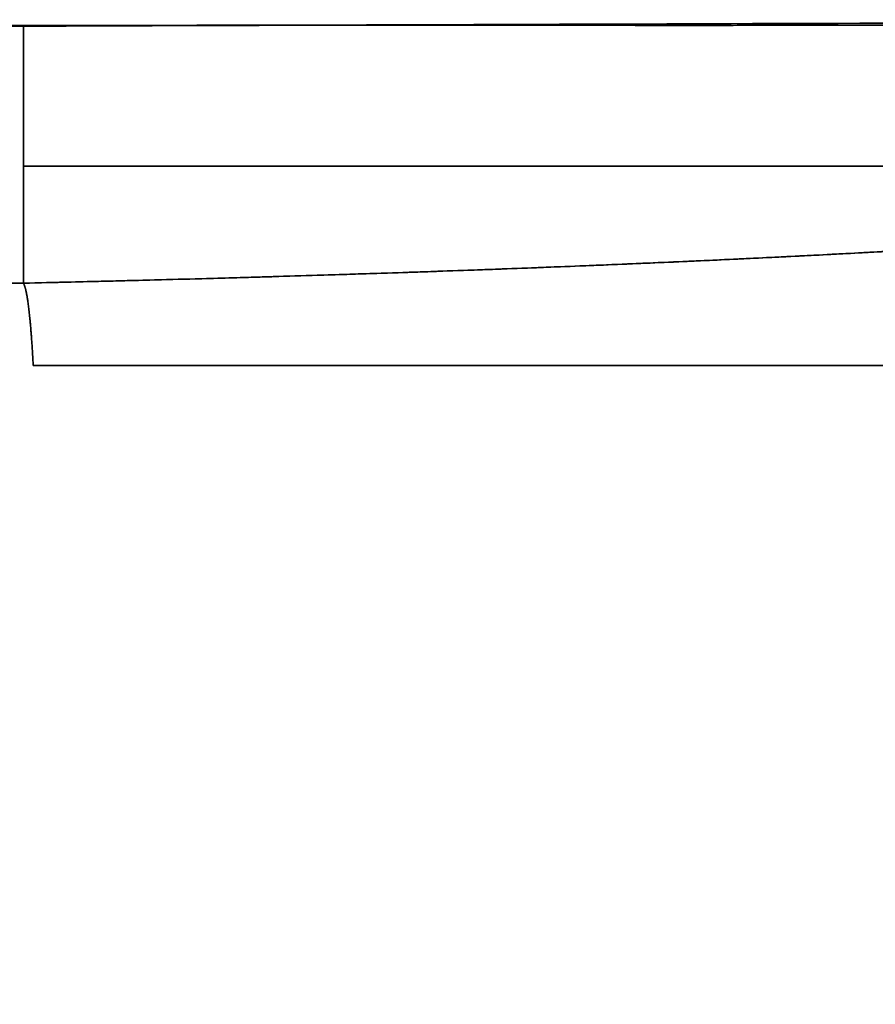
# Model space of a CAD drawing. Extents: x 46 to 342, y 25 to 270.
# Tile 143 of 256: x 257.32 to 261.76, y 75.5 to 80.61. Entities that reach past the tile are written whole.
import ezdxf

# ---------------------------------------------------------------- set-up
doc = ezdxf.new("R2010")
doc.units = 0
doc.layers.get('0').update_dxf_attribs({"lineweight": 13})

# ---------------------------------------------------------------- blocks, each defined once
blk = doc.blocks.new('BLOCK1')
at = {"color": 7, "lineweight": 35, "ltscale": 0.413843}
blk.add_line((-908.961, 163.367), (-925.515, 163.367), dxfattribs=at)
at = {"color": 7, "lineweight": 35, "ltscale": 0.072712}
blk.add_line((-908.961, 163.367), (-908.961, 160.459), dxfattribs=at)
at = {"color": 7, "lineweight": 35, "ltscale": 0.133404}
blk.add_line((-908.961, 158.031), (-908.961, 163.367), dxfattribs=at)
at = {"color": 7, "lineweight": 35}
for p, q in [((-908.961, 160.459), (-882.857, 160.46)), ((-876.471, 160.459), (-908.961, 160.459)), ((-908.961, 158.031), (-931.781, 158.03)), ((-908.961, 158.031), (-931.763, 158.03)), ((-908.756, 156.324), (-867.766, 156.324)), ((-864.29, 156.324), (-908.756, 156.324))]:
    blk.add_line(p, q, dxfattribs=at)
at = {"color": 7, "lineweight": 35, "ltscale": 0.060699}
blk.add_line((-908.961, 160.459), (-908.961, 158.031), dxfattribs=at)
at = {"color": 7, "lineweight": 35, "ltscale": 3.11948e-05}
blk.add_line((-908.96, 158.03), (-908.961, 158.031), dxfattribs=at)
at = {"color": 7, "lineweight": 35}
for centre, radius, start, end in [((-709.021, -54644.523), 54808.255, 90.179213, 90.2090156), ((-923.523, -35372.298), 35530.333, 89.9765183, 90.0133177), ((-923.518, -35438.459), 35596.493, 89.9765689, 90.0132999)]:
    blk.add_arc(centre, radius, start, end, dxfattribs=at)
for points, knots in [([(-935.85, 163.368), (-935.325, 163.358), (-934.8, 163.35), (-934.276, 163.347), (-933.228, 163.345), (-932.178, 163.35), (-931.653, 163.353), (-930.419, 163.36), (-929.184, 163.366), (-928.474, 163.368), (-927.054, 163.37), (-925.634, 163.37), (-924.925, 163.37), (-922.166, 163.367), (-919.409, 163.366), (-916.959, 163.368), (-913.551, 163.373), (-910.142, 163.377), (-909.575, 163.378), (-907.013, 163.383), (-904.451, 163.387), (-903.249, 163.388), (-898.042, 163.389), (-892.834, 163.38), (-888.828, 163.378), (-883.403, 163.448), (-877.978, 163.508), (-876.607, 163.518), (-873.964, 163.474), (-871.336, 163.217), (-870.14, 163.035), (-867.692, 162.503), (-865.332, 161.654), (-864.15, 161.136), (-862.264, 160.161), (-860.489, 159.002), (-859.803, 158.516), (-856.597, 156.051), (-853.903, 152.991), (-852.189, 150.224), (-850.441, 146.189), (-849.352, 141.95), (-849.105, 140.814), (-848.639, 138.259), (-848.333, 135.682), (-848.201, 134.252), (-847.928, 130.606), (-847.786, 126.952), (-847.726, 124.678), (-847.687, 122.213), (-847.677, 119.747), (-847.676, 119.502), (-847.676, 119.257), (-847.676, 119.012)], [0, 0, 0, 0, 0, 0, 6.173801, 6.173801, 6.173801, 12.347602, 12.347602, 12.347602, 20.674236, 20.674236, 20.674236, 29.000871, 29.000871, 29.000871, 53.037738, 53.037738, 53.037738, 69.004515, 69.004515, 69.004515, 83.107202, 83.107202, 83.107202, 130.115726, 130.115726, 130.115726, 146.782041, 146.782041, 146.782041, 161.087207, 161.087207, 161.087207, 176.168184, 176.168184, 176.168184, 185.922201, 185.922201, 185.922201, 223.57289, 223.57289, 223.57289, 237.172478, 237.172478, 237.172478, 254.014351, 254.014351, 254.014351, 280.069398, 280.069398, 280.069398, 282.946371, 282.946371, 282.946371, 282.946371, 282.946371, 282.946371]), ([(-908.961, 158.031), (-904.335, 158.136), (-899.942, 158.269), (-895.867, 158.428), (-888.5, 158.794), (-882.938, 159.239), (-880.665, 159.477), (-878.318, 159.818), (-877.035, 160.172), (-876.77, 160.268), (-876.582, 160.363), (-876.471, 160.459)], [0, 0, 0, 0, 0, 0, 35.711265, 35.711265, 35.711265, 71.452112, 71.452112, 71.452112, 84.467139, 84.467139, 84.467139, 84.467139, 84.467139, 84.467139]), ([(-908.961, 158.031), (-903.596, 158.153), (-898.433, 158.315), (-893.55, 158.52), (-885.889, 158.953), (-880.375, 159.51), (-878.508, 159.77), (-877.147, 160.071), (-876.582, 160.379), (-876.539, 160.406), (-876.502, 160.432), (-876.471, 160.459)], [0, 0, 0, 0, 0, 0, 44.989254, 44.989254, 44.989254, 78.471687, 78.471687, 78.471687, 81.645285, 81.645285, 81.645285, 81.645285, 81.645285, 81.645285])]:
    blk.add_open_spline(points, degree=5, knots=knots, dxfattribs=at)
blk.add_open_spline([(-908.756, 156.324), (-908.788, 156.919), (-908.825, 157.397), (-908.865, 157.742), (-908.913, 157.95), (-908.96, 158.03)], degree=5, dxfattribs=at)

msp = doc.modelspace()

# ---------------------------------------------------------------- block references
at = {"lineweight": 0, "xscale": 0.25, "yscale": 0.25, "zscale": 0.25}
msp.add_blockref('BLOCK1', (484.5779, 39.7324), dxfattribs=at)

doc.saveas('drawing.dxf')
